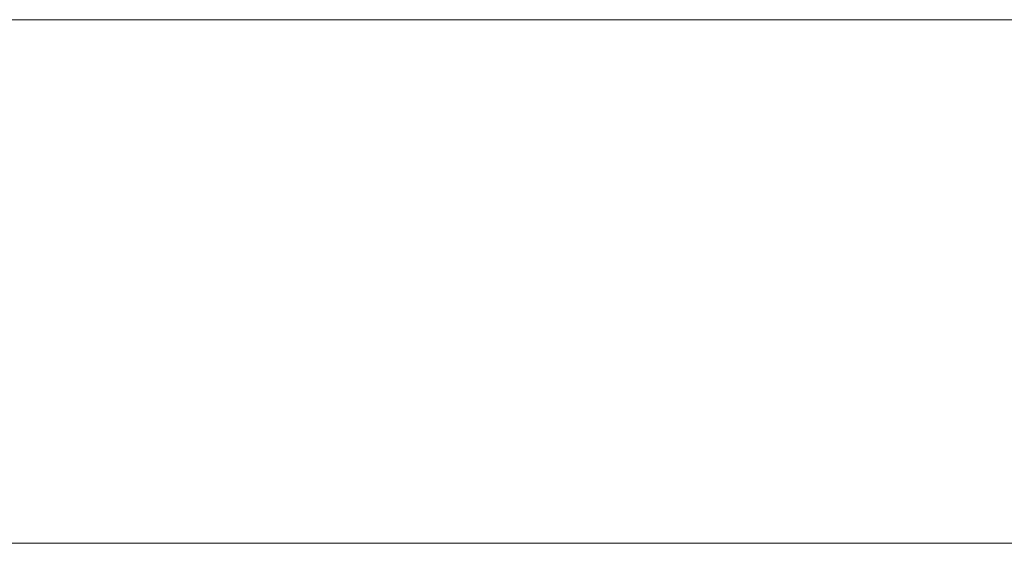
# Model space of a CAD drawing. Header units: millimetres. Extents: x -15489 to 15034, y -13406 to 13375.
# Tile 14 of 17: x -746 to -369, y -2390 to -2190. Entities that reach past the tile are written whole.
import ezdxf

# ---------------------------------------------------------------- set-up
doc = ezdxf.new("R2010")
doc.units = ezdxf.units.MM
doc.layers.add('A-WALL', color=113, linetype='Continuous', lineweight=9)

msp = doc.modelspace()

# ---------------------------------------------------------------- meshes
at = {"layer": 'A-WALL'}
mesh = msp.add_polyface(dxfattribs=at)
corners = [(-4087.87, -2190.12, 8000), (4312.13, -2190.12, 8000), (4312.13, -2190.12), (-4087.87, -2190.12)]
mesh.append_faces([[corners[k] for k in face] for face in [(0, 1, 2, 3)]])
mesh = msp.add_polyface(dxfattribs=at)
corners = [(-4087.87, -2390.12), (-4087.87, -2190.12), (4312.13, -2190.12), (4312.13, -2390.12)]
mesh.append_faces([[corners[k] for k in face] for face in [(0, 1, 2, 3)]])
mesh = msp.add_polyface(dxfattribs=at)
corners = [(4312.13, -2390.12, 8000), (4312.13, -2190.12, 8000), (-4087.87, -2190.12, 8000), (-4087.87, -2390.12, 8000)]
mesh.append_faces([[corners[k] for k in face] for face in [(0, 1, 2, 3)]])
mesh = msp.add_polyface(dxfattribs=at)
corners = [(4312.13, -2390.12), (4312.13, -2390.12, 8000), (-4087.87, -2390.12, 8000), (-4087.87, -2390.12)]
mesh.append_faces([[corners[k] for k in face] for face in [(0, 1, 2, 3)]])

doc.saveas('drawing.dxf')
